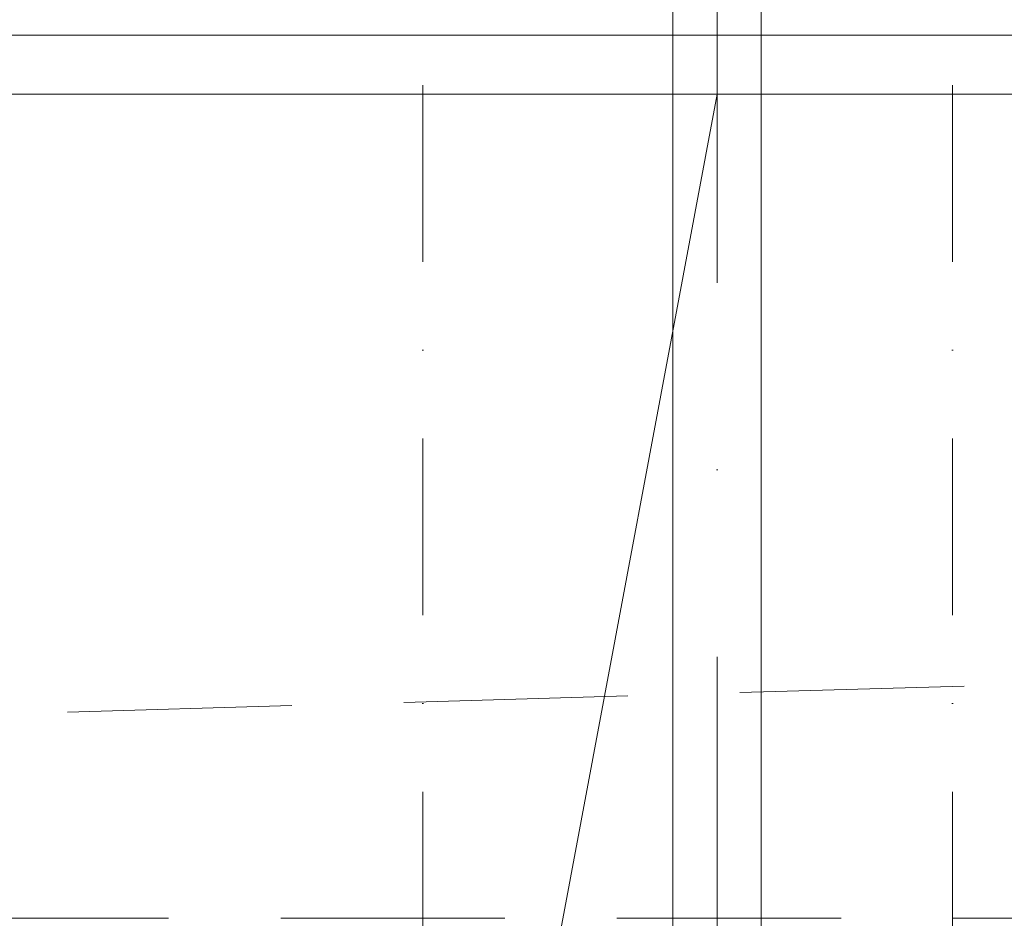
# Model space of a CAD drawing. Header units: millimetres. Extents: x 213386 to 506888, y 183055 to 450952.
# Tile 253 of 256: x 379434 to 380271, y 306782 to 307545. Entities that reach past the tile are written whole.
import ezdxf

# ---------------------------------------------------------------- set-up
doc = ezdxf.new("R2010")
doc.units = ezdxf.units.MM
for name, pattern in [('CK_Čerchovaná 50', [6, 3, -1.5, 0, -1.5]), ('ČERCHOVANÁ', [25.4, 12.7, -6.35, 0, -6.35]), ('ČÁRKOVANÁ', [19.05, 12.7, -6.35])]:
    doc.linetypes.add(name, pattern=pattern)
for name, color, linetype, lineweight in [('FASÁDA DETAILNÍ', 255, 'Continuous', 0), ('KOTY', 255, 'Continuous', 0), ('NOVA', 255, 'Continuous', 0), ('OSY', 255, 'Continuous', 0), ('TENKA', 255, 'Continuous', 0)]:
    doc.layers.add(name, color=color, linetype=linetype, lineweight=lineweight)
doc.layers.add('PLOCHY K PRONÁJMU', color=255, linetype='Continuous', lineweight=0, plot=False)
doc.layers.get('KOTY').off()

# ---------------------------------------------------------------- blocks, each defined once
blk = doc.blocks.new('NOVÁ PODLAHA')
at = {"layer": 'NOVA', "linetype": 'ČÁRKOVANÁ', "ltscale": 15}
blk.add_line((0, 22050), (25700, 22800), dxfattribs=at)
at = {"layer": 'NOVA'}
blk.add_line((500, 22800), (25200, 22800), dxfattribs=at)
blk.add_lwpolyline([(0, 16457.5), (0, 22800), (25700, 22800), (25700, 16457.5)], dxfattribs=at)
at = {"layer": 'NOVA', "linetype": 'ČÁRKOVANÁ', "ltscale": 15}
blk.add_lwpolyline([(750, 22050), (24950, 22050), (24950, 750), (750, 750)], close=True, dxfattribs=at)

msp = doc.modelspace()

# ---------------------------------------------------------------- linework, layer by layer
at = {"layer": 'FASÁDA DETAILNÍ'}
msp.add_lwpolyline([(399176.64, 284732.15), (373476.64, 284732.15), (373476.64, 307532.15), (399176.64, 307532.15)], close=True, dxfattribs=at)
at = {"layer": 'NOVA'}
for points in [[(379989.14, 307732.15), (379989.14, 306032.15)], [(380064.14, 307732.15), (380064.14, 306032.15)]]:
    msp.add_lwpolyline(points, dxfattribs=at)
at = {"layer": 'NOVA', "linetype": 'ČÁRKOVANÁ', "ltscale": 15}
msp.add_lwpolyline([(380526.64, 306782.15), (380526.64, 304782.15), (379526.64, 304782.15), (379526.64, 306782.15)], dxfattribs=at)
at = {"layer": 'OSY', "linetype": 'ČERCHOVANÁ', "ltscale": 25}
msp.add_line((380026.64, 308909.56), (380026.64, 283834.92), dxfattribs=at)
at = {"layer": 'PLOCHY K PRONÁJMU', "ltscale": 5}
msp.add_lwpolyline([(373526.64, 307482.15), (399126.64, 307482.15), (399126.64, 284782.15), (373526.64, 284782.15)], close=True, dxfattribs=at)
msp.add_lwpolyline([(373526.64, 301292.15), (373526.64, 305376.15), (374032.64, 305376.15), (374032.64, 306088.15), (373526.64, 306088.15), (373526.64, 307482.15), (380026.64, 307482.15), (379766.64, 306092.15), (379766.64, 305372.15), (380286.64, 305372.15), (380286.64, 306092.15), (379766.64, 306092.15), (380026.64, 307482.15), (386326.64, 307482.15), (386066.64, 306092.15), (386066.64, 305372.15), (386586.64, 305372.15), (386586.64, 306092.15), (386066.64, 306092.15), (386326.64, 307482.15), (392626.64, 307482.15)], dxfattribs=at)
at = {"layer": 'TENKA', "linetype": 'CK_Čerchovaná 50', "ltscale": 50}
for p, q in [((379776.64, 284532.15), (379776.64, 307732.15)), ((380226.64, 284532.15), (380226.64, 307732.15))]:
    msp.add_line(p, q, dxfattribs=at)
at = {"layer": 'TENKA', "ltscale": 20}
for points in [[(373476.64, 303369.65), (373476.64, 307532.15), (379989.14, 307532.15)], [(380064.14, 307532.15), (386289.14, 307532.15)]]:
    msp.add_lwpolyline(points, dxfattribs=at)

# ---------------------------------------------------------------- block references
at = {"layer": 'KOTY'}
msp.add_blockref('NOVÁ PODLAHA', (373476.64, 284732.15), dxfattribs=at)

doc.saveas('drawing.dxf')
